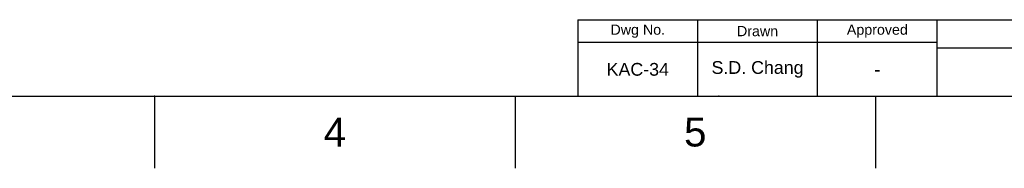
# Model space of a CAD drawing. Header units: millimetres. Extents: x 580 to 2065, y -13 to 1037.
# Tile 2 of 11: x 1079 to 1562, y -13 to 60. Entities that reach past the tile are written whole.
import ezdxf

# ---------------------------------------------------------------- set-up
doc = ezdxf.new("R2010")
doc.units = ezdxf.units.MM
doc.header["$LTSCALE"] = 0.1
doc.layers.add('FORM', color=7, linetype='Continuous')
doc.layers.add('TEXT', color=2, linetype='Continuous')
doc.styles.get("Standard").update_dxf_attribs({"font": 'arial_0.ttf'})

msp = doc.modelspace()

# ---------------------------------------------------------------- linework, layer by layer
for p, q in [((615.21, 22.08), (2029.35, 22.08)), ((1145.51, 22.08), (1145.51, -13.27)), ((1322.28, 22.08), (1322.28, -13.27)), ((1499.05, 22.08), (1499.05, -13.27))]:
    msp.add_line(p, q)
for p in [(1145.51, 22.08), (1422.28, 22.08)]:
    msp.add_point(p)
at = {"layer": 'FORM'}
for p, q in [((1353.1, 59.58), (2029.35, 59.58)), ((1353.1, 59.58), (1353.1, 22.08)), ((1411.85, 59.58), (1411.85, 22.08)), ((1470.6, 22.08), (1470.6, 59.58)), ((1529.35, 22.08), (1529.35, 59.58)), ((1529.35, 48.33), (1353.1, 48.33)), ((1529.35, 45.83), (1879.35, 45.83))]:
    msp.add_line(p, q, dxfattribs=at)
at = {"layer": 'TEXT'}
msp.add_point((1470.6, 48.33), dxfattribs=at)

# ---------------------------------------------------------------- texts
at = {"char_height": 14.14, "attachment_point": 5}
for s, insert in [('4', (1233.9, 4.4)), ('5', (1410.66, 4.4))]:
    msp.add_mtext_dynamic_manual_height_columns(s, width=50, gutter_width=12.5, heights=[0], dxfattribs=dict(at, insert=insert))
at = {"layer": 'TEXT', "attachment_point": 5}
for s, width, insert, char_height in [('Dwg No.', 44.2361, (1382.48, 53.96), 5), ('Drawn', 23.5, (1441.23, 53.96), 5), ('Approved', 23.5, (1499.98, 53.96), 5), ('S.D. Chang', 46.4141, (1441.23, 35.21), 6.25), ('KAC-34', 23.5, (1382.48, 35.21), 6.25), ('-', 23.5, (1499.98, 35.21), 6.25)]:
    msp.add_mtext_dynamic_manual_height_columns(s, width=width, gutter_width=12.5, heights=[0], dxfattribs=dict(at, insert=insert, char_height=char_height))

doc.saveas('drawing.dxf')
